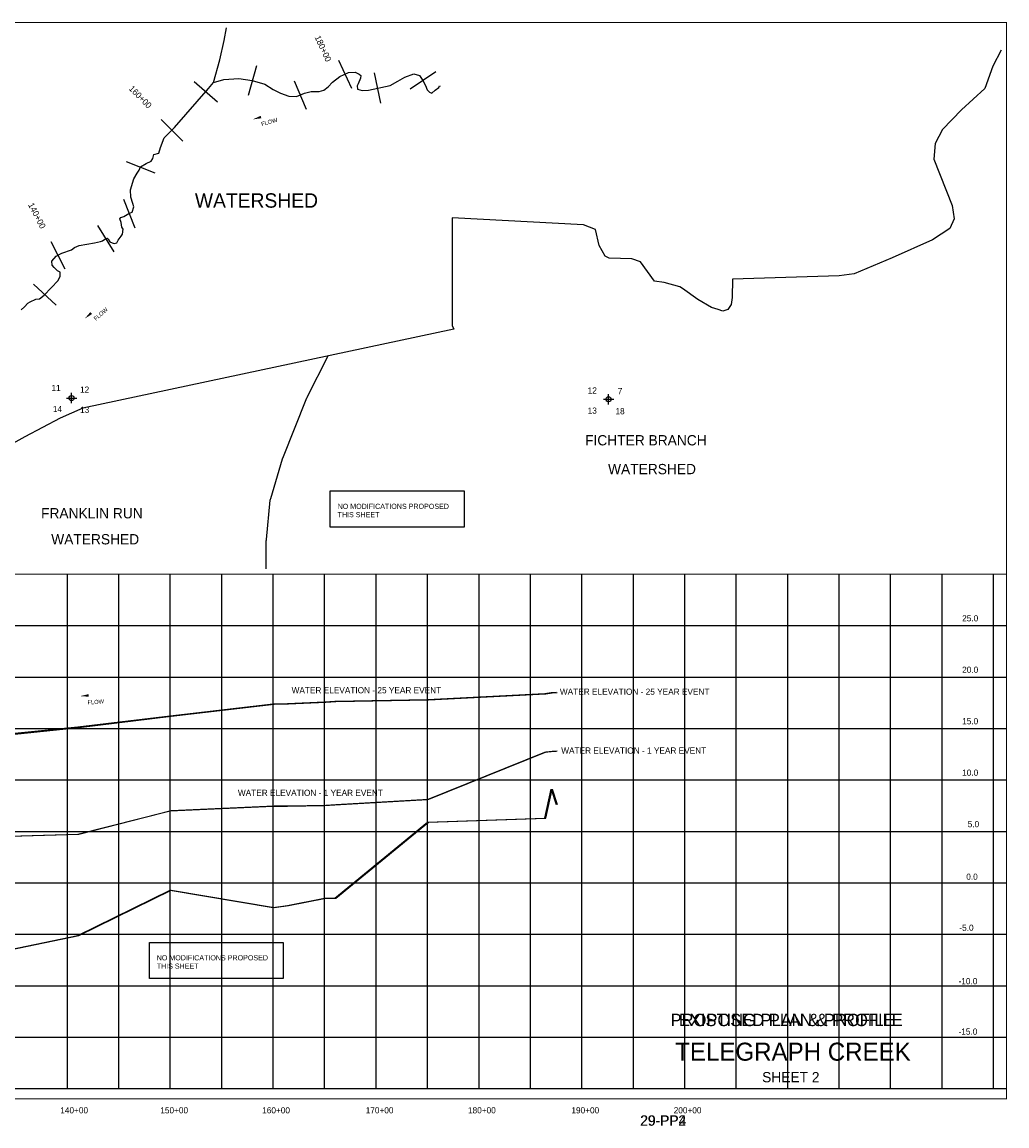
# Model space of a CAD drawing. Extents: x 270765 to 286775, y 868080 to 878807.
# Tile 2 of 2: x 277205 to 286775, y 868080 to 878807. Entities that reach past the tile are written whole.
import ezdxf
from ezdxf.enums import TextEntityAlignment as Align

# ---------------------------------------------------------------- set-up
doc = ezdxf.new("R2010")
doc.units = 0
doc.header["$LTSCALE"] = 800
doc.header["$PDMODE"] = 34
doc.header["$PDSIZE"] = 50
doc.linetypes.add('DASHED', pattern=[0])
doc.linetypes.add('STREAM', pattern=[0])
doc.layers.get('0').update_dxf_attribs({"linetype": 'CONTINUOUS'})
for name, color, linetype in [('BORDER', 1, 'CONTINUOUS'), ('EXISTING', 7, 'CONTINUOUS'), ('GRID', 2, 'CONTINUOUS'), ('PROPOSED', 7, 'CONTINUOUS'), ('SEC', 2, 'CONTINUOUS'), ('STATIONS', 7, 'CONTINUOUS'), ('TEXT', 7, 'CONTINUOUS'), ('TRUNKS', 5, 'STREAM'), ('WSHEDS', 3, 'CONTINUOUS')]:
    doc.layers.add(name, color=color, linetype=linetype)

# ---------------------------------------------------------------- blocks, each defined once
blk = doc.blocks.new('FLARROW')
at = {"color": 0}
blk.add_lwpolyline([(-0.28, 0.019, 0, 0.05, 0), (-0.112, 0.019, 0, 0, -0.087559), (-0.012, 0.001, 0, 0, 0.245722), (0.075, 0.013, 0, 0, -0.309425), (0.212, 0.015, 0, 0, 0), (0.278, 0.013, 0, 0, 0)], format="xyseb", dxfattribs=at)
blk.add_text('FLOW', height=0.08, dxfattribs=at).set_placement((0.015, -0.157), align=Align.CENTER)

msp = doc.modelspace()

# ---------------------------------------------------------------- linework, layer by layer
at = {"layer": 'BORDER', "color": 0, "const_width": 10}
msp.add_lwpolyline([(270770, 868342), (286770, 868342), (286770, 878802), (270770, 878802)], close=True, dxfattribs=at)
for points in [[(270770, 873442), (286770, 873442)], [(270770, 868442), (286770, 868442)]]:
    msp.add_lwpolyline(points, dxfattribs=at)
at = {"layer": 'EXISTING', "color": 0}
for points in [[(282395, 872292), (282345, 872289), (282285, 872280), (281145, 872221), (280245, 872204), (280145, 872199), (279785, 872181), (279645, 872177), (278645, 872063), (277745, 871956), (276745, 871855), (275395, 871837), (274045, 871796), (273645, 871767)], [(273645, 870869), (274045, 870881), (275395, 870885), (276745, 870886), (277745, 870915), (278645, 871142), (279645, 871187), (279785, 871188), (280145, 871194), (280245, 871199), (281145, 871252), (282285, 871711), (282345, 871718), (282395, 871723)]]:
    msp.add_lwpolyline(points, dxfattribs=at)
at = {"layer": 'EXISTING', "color": 0, "linetype": 'DASHED'}
msp.add_lwpolyline([(273645, 870058), (274045, 870012), (275395, 869702), (276745, 869722), (277745, 869932), (278645, 870372), (279645, 870202), (279785, 870222), (280145, 870292), (280245, 870292), (281145, 871032), (282285, 871072), (282345, 871352), (282395, 871202)], dxfattribs=at)
at = {"layer": 'GRID', "color": 0}
for points in [[(277645, 868442), (277645, 873442)], [(278145, 868442), (278145, 873442)], [(278645, 868442), (278645, 873442)], [(279145, 868442), (279145, 873442)], [(279645, 868442), (279645, 873442)], [(280145, 868442), (280145, 873442)], [(280645, 868442), (280645, 873442)], [(281145, 868442), (281145, 873442)], [(281645, 868442), (281645, 873442)], [(282145, 868442), (282145, 873442)], [(282645, 868442), (282645, 873442)], [(283145, 868442), (283145, 873442)], [(283645, 868442), (283645, 873442)], [(284145, 868442), (284145, 873442)], [(284645, 868442), (284645, 873442)], [(285145, 868442), (285145, 873442)], [(285645, 868442), (285645, 873442)], [(286145, 868442), (286145, 873442)], [(286645, 868442), (286645, 873442)], [(270770, 872942), (286770, 872942)], [(270770, 872442), (286770, 872442)], [(270770, 871942), (286770, 871942)], [(270770, 871442), (286770, 871442)], [(270770, 870942), (286770, 870942)], [(270770, 870442), (286770, 870442)], [(270770, 869942), (286770, 869942)], [(270770, 869442), (286770, 869442)], [(270770, 868942), (286770, 868942)]]:
    msp.add_lwpolyline(points, dxfattribs=at)
at = {"layer": 'PROPOSED', "color": 0}
for points in [[(280200, 873900), (280200, 874250), (281500, 874250), (281500, 873900)], [(278442, 869514), (278442, 869864), (279742, 869864), (279742, 869514)]]:
    msp.add_lwpolyline(points, close=True, dxfattribs=at)
for points in [[(273645, 871755), (274055, 871787), (275405, 871829), (276755, 871848), (277755, 871952), (278655, 872061), (279655, 872177), (279795, 872181), (280155, 872199), (280255, 872203), (281155, 872221), (282295, 872280), (282355, 872289), (282405, 872292)], [(282405, 871723), (282355, 871718), (282295, 871711), (281155, 871252), (280255, 871199), (280155, 871194), (279795, 871188), (279655, 871187), (278655, 871141), (277755, 870912), (276755, 870882), (275405, 870881), (274055, 870878), (273645, 870865)]]:
    msp.add_lwpolyline(points, dxfattribs=at)
at = {"layer": 'PROPOSED', "color": 0, "linetype": 'DASHED'}
msp.add_lwpolyline([(273645, 870059), (274055, 870012), (275405, 869702), (276755, 869722), (277755, 869932), (278655, 870372), (279655, 870202), (279795, 870222), (280155, 870292), (280255, 870292), (281155, 871032), (282295, 871072), (282355, 871352), (282405, 871202)], dxfattribs=at)
at = {"layer": 'SEC', "color": 0}
for p in [(277686, 875153), (282904, 875142)]:
    msp.add_point(p, dxfattribs=at)
at = {"layer": 'STATIONS', "color": 0}
for p, q in [((280281, 878437), (280406, 878164)), ((279484, 878382), (279401, 878094)), ((280625, 878312), (280688, 878018)), ((281224, 878323), (280976, 878155)), ((278877, 878228), (279103, 878031)), ((279848, 878235), (279965, 877959)), ((278555, 877861), (278766, 877648)), ((278217, 877453), (278495, 877341)), ((278191, 877087), (278301, 876808)), ((277939, 876830), (278097, 876575)), ((277483, 876674), (277620, 876408)), ((277315, 876260), (277535, 876055))]:
    msp.add_line(p, q, dxfattribs=at)
at = {"layer": 'TRUNKS', "color": 0}
for points in [[(279066, 878220), (279128, 878441), (279170, 878629), (279191, 878752)], [(277196, 876012), (277229, 876041), (277260, 876076), (277282, 876089), (277339, 876115), (277374, 876117), (277420, 876152), (277554, 876296), (277574, 876337), (277574, 876377), (277550, 876390), (277517, 876421), (277498, 876445), (277493, 876484), (277535, 876532), (277590, 876561), (277684, 876595), (277713, 876617), (277759, 876637), (277910, 876660), (277967, 876673), (277985, 876682), (278020, 876704), (278033, 876708), (278042, 876697), (278057, 876671), (278079, 876660), (278101, 876655), (278125, 876660), (278140, 876688), (278167, 876725), (278182, 876747), (278187, 876795), (278173, 876815), (278167, 876859), (278154, 876894), (278163, 876909), (278194, 876918), (278242, 876946), (278275, 876959), (278292, 877012), (278282, 877044), (278260, 877106), (278258, 877176), (278291, 877283), (278322, 877340), (278344, 877368), (278357, 877401), (278410, 877432), (278458, 877456), (278476, 877482), (278485, 877519), (278533, 877534), (278551, 877587), (278586, 877681), (278687, 877781), (279017, 878161), (279066, 878220), (279166, 878248), (279311, 878258), (279440, 878238), (279563, 878203), (279646, 878152), (279716, 878115), (279797, 878088), (279873, 878083), (279950, 878116), (280014, 878131), (280092, 878131), (280136, 878144), (280178, 878176), (280220, 878224), (280292, 878277), (280378, 878316), (280441, 878320), (280481, 878300), (280496, 878287), (280494, 878261), (280472, 878208), (280461, 878186), (280465, 878156), (280509, 878142), (280570, 878146), (280783, 878192), (280857, 878233), (280923, 878270), (281011, 878303), (281068, 878287), (281100, 878239), (281124, 878190), (281142, 878149), (281163, 878125), (281185, 878116), (281220, 878146), (281253, 878170), (281260, 878186), (281266, 878185)]]:
    msp.add_lwpolyline(points, dxfattribs=at)
at = {"layer": 'WSHEDS', "color": 0}
msp.add_lwpolyline([(286720, 878534), (286637, 878379), (286560, 878161), (286333, 877954), (286150, 877763), (286078, 877626), (286065, 877475), (286242, 877023), (286263, 876896), (286219, 876802), (286053, 876690), (285660, 876515), (285289, 876361), (285144, 876342), (284107, 876307), (284104, 876130), (284094, 876063), (284064, 876013), (284013, 875999), (283970, 876013), (283903, 876033), (283773, 876112), (283622, 876217), (283595, 876233), (283444, 876277), (283351, 876290), (283214, 876478), (283130, 876505), (282909, 876511), (282872, 876533), (282812, 876635), (282778, 876792), (282661, 876836), (281383, 876906), (281384, 875858), (281399, 875823), (277796, 875055), (277575, 874959), (277232, 874776), (276667, 874466)], dxfattribs=at)
msp.add_lwpolyline([(279578, 873492), (279578, 873769, -0.024922), (279579, 873778), (279617, 874160, -0.047984), (279621, 874178), (279735, 874561, -0.022266), (279738, 874569), (279972, 875154, -0.022295), (279976, 875162), (280179, 875563)], format="xyb", dxfattribs=at)

# ---------------------------------------------------------------- block references
at = {"layer": 'TRUNKS', "color": 0, "xscale": 500, "yscale": 500, "zscale": 500}
for p, rotation in [((279583, 877890), 15.85324269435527), ((277925, 876009), 41.1255671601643), ((277909, 872258), 4.29369446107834)]:
    msp.add_blockref('FLARROW', p, dxfattribs=dict(at, rotation=rotation))

# ---------------------------------------------------------------- texts
at = {"layer": 'EXISTING', "color": 0}
for s, p in [('WATER ELEVATION - 25 YEAR EVENT', (279824, 872284)), ('WATER ELEVATION - 1 YEAR EVENT', (279302, 871287))]:
    msp.add_text(s, height=60, dxfattribs=at).set_placement(p)
for s, height, p in [('EXISTING PLAN & PROFILE', 120, (284635, 869050)), ('29-PP2', 100, (283433, 868082))]:
    msp.add_text(s, height=height, dxfattribs=at).set_placement(p, align=Align.CENTER)
at = {"layer": 'PROPOSED', "color": 0}
for s, height, p in [('NO MODIFICATIONS PROPOSED', 50, (280271, 874076)), ('THIS SHEET', 50, (280271, 873995)), ('WATER ELEVATION - 25 YEAR EVENT', 60, (282431, 872270)), ('WATER ELEVATION - 1 YEAR EVENT', 60, (282444, 871698)), ('NO MODIFICATIONS PROPOSED', 50, (278513, 869689)), ('THIS SHEET', 50, (278513, 869608))]:
    msp.add_text(s, height=height, dxfattribs=at).set_placement(p)
for s, height, p in [('PROPOSED PLAN & PROFILE', 120, (284635, 869050)), ('29-PP4', 100, (283437, 868083))]:
    msp.add_text(s, height=height, dxfattribs=at).set_placement(p, align=Align.CENTER)
at = {"layer": 'STATIONS', "color": 0}
for s, rotation, p in [('180+00', 294.5657, (280102, 878537)), ('160+00', 314.7905, (278333, 878058)), ('140+00', 297.265, (277323, 876912))]:
    msp.add_text(s, height=60, rotation=rotation, dxfattribs=at).set_placement(p, align=Align.CENTER)
at = {"layer": 'TEXT', "color": 0}
for s, height, p in [('WATERSHED', 140, (278884, 877003)), ('11', 60, (277490, 875221)), ('12', 60, (277768, 875205)), ('12', 60, (282701, 875197)), ('7', 60, (282993, 875190)), ('14', 60, (277504, 875017)), ('13', 60, (277768, 875009)), ('13', 60, (282701, 875001)), ('18', 60, (282971, 874995)), ('FICHTER BRANCH', 100, (282676, 874693)), ('WATERSHED', 100, (282899, 874413)), ('FRANKLIN RUN', 100, (277389, 873984)), ('WATERSHED', 100, (277488, 873731)), ('25.0', 60, (286340, 872983)), ('20.0', 60, (286340, 872483)), ('15.0', 60, (286340, 871983)), ('10.0', 60, (286340, 871483)), ('5.0', 60, (286394, 870983)), ('0.0', 60, (286380, 870472)), ('-5.0', 60, (286313, 869976))]:
    msp.add_text(s, height=height, dxfattribs=at).set_placement(p)
for s, height, p in [('-10.0', 60, (286396, 869457)), ('-15.0', 60, (286396, 868967)), ('TELEGRAPH CREEK', 175, (284696, 868714)), ('SHEET 2', 100, (284675, 868504)), ('140+00', 60, (277711, 868202)), ('150+00', 60, (278683, 868202)), ('160+00', 60, (279673, 868202)), ('170+00', 60, (280679, 868202)), ('180+00', 60, (281673, 868202)), ('190+00', 60, (282678, 868202)), ('200+00', 60, (283672, 868202))]:
    msp.add_text(s, height=height, dxfattribs=at).set_placement(p, align=Align.CENTER)

doc.saveas('drawing.dxf')
